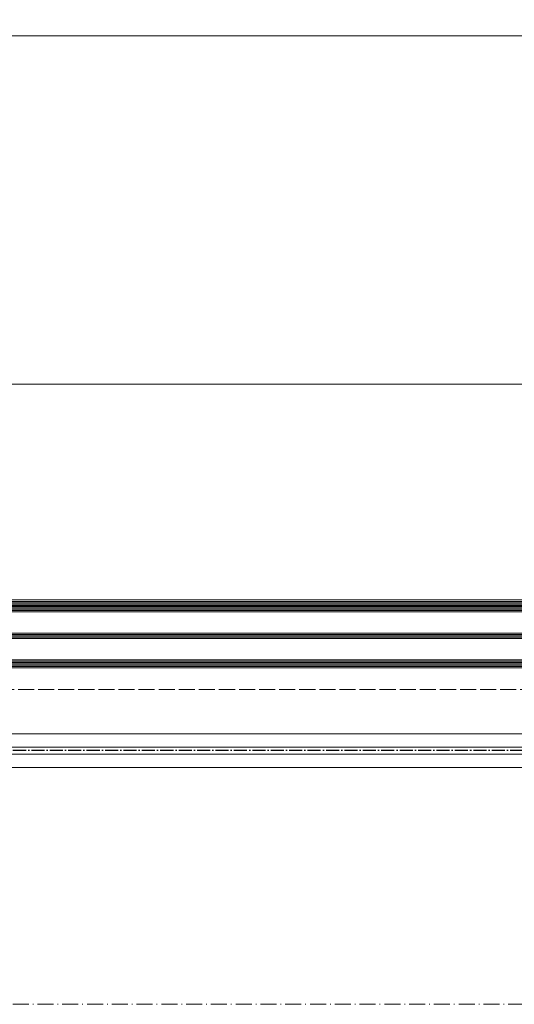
# Model space of a CAD drawing. Header units: inches. Extents: x 44881 to 156022, y 58140 to 83978.
# Tile 132 of 256: x 99868 to 100237, y 72196 to 72931. Entities that reach past the tile are written whole.
import ezdxf

# ---------------------------------------------------------------- set-up
doc = ezdxf.new("R2010")
doc.units = ezdxf.units.IN
for name, pattern in [('ACAD_ISO02W100', [15, 12, -3]), ('ACAD_ISO10W100', [18.5, 12, -3, 0.5, -3]), ('AM_DIN_G_W050', [13.75, 9.75, -1.5, 1, -1.5])]:
    doc.linetypes.add(name, pattern=pattern)
for name, color, linetype, lineweight in [('!_A_01_TENKÁ', 8, 'Continuous', 13), ('!_A_03_ČIARKOVANÁ', 41, 'ACAD_ISO02W100', 13), ('!_A_04_BODKOČIARKOVANÁ', 30, 'ACAD_ISO10W100', 13), ('_MB_kreskowanie_szklo_0.09', 157, 'Continuous', 9), ('_MB_szklo_0.15', 142, 'Continuous', 15), ('AM_7', 4, 'AM_DIN_G_W050', 25)]:
    doc.layers.add(name, color=color, linetype=linetype, lineweight=lineweight)

# ---------------------------------------------------------------- blocks, each defined once
blk = doc.blocks.new('*U364')
at = {"layer": '_MB_kreskowanie_szklo_0.09'}
for points in [[(0, -1), (918, -1)], [(0, -2), (918, -2)], [(0, -3), (918, -3)], [(0, -4), (918, -4)], [(0, -5), (918, -5)], [(0, -23), (918, -23)], [(0, -24), (918, -24)], [(0, -25), (918, -25)], [(0, -43), (918, -43)], [(0, -44), (918, -44)], [(0, -45), (918, -45)], [(0, -47.76), (918, -47.76)], [(0, -48.76), (918, -48.76)], [(0, -49.76), (918, -49.76)]]:
    blk.add_lwpolyline(points, dxfattribs=at)
at = {"layer": '_MB_szklo_0.15'}
for points in [[(918, 0), (0, 0), (0, -6), (918, -6)], [(918, -22), (0, -22), (0, -26), (918, -26)], [(918, -42), (0, -42), (0, -46), (918, -46)], [(918, -46), (0, -46), (0, -46.76), (918, -46.76)], [(918, -46.76), (0, -46.76), (0, -50.76), (918, -50.76)]]:
    blk.add_lwpolyline(points, dxfattribs=at)

msp = doc.modelspace()

# ---------------------------------------------------------------- linework, layer by layer
at = {"layer": '!_A_01_TENKÁ', "color": 14, "true_color": 0xa30000}
for p, q in [((101343.74, 72397.62), (97507.33, 72397.62)), ((97507.33, 72387.62), (101343.74, 72387.62)), ((101343.74, 72382.62), (97507.33, 72382.62)), ((97507.33, 72372.62), (101343.74, 72372.62))]:
    msp.add_line(p, q, dxfattribs=at)
msp.add_lwpolyline([(98461.54, 72658.78), (98461.54, 72918.78), (101461.54, 72918.78), (101461.54, 72658.78)], close=True, dxfattribs=at)
at = {"layer": '!_A_03_ČIARKOVANÁ', "color": 14, "true_color": 0xa30000}
msp.add_lwpolyline([(93326.54, 72430.78), (109629.54, 72430.78)], dxfattribs=at)
at = {"layer": '!_A_04_BODKOČIARKOVANÁ', "color": 14, "true_color": 0xa30000}
msp.add_lwpolyline([(109864.54, 74758.78), (109864.54, 72195.78), (93311.54, 72195.78)], dxfattribs=at)
at = {"layer": 'AM_7', "color": 14, "true_color": 0xa30000}
msp.add_line((101343.74, 72385.12), (97483.63, 72385.12), dxfattribs=at)

# ---------------------------------------------------------------- block references
at = {"color": 14, "true_color": 0xa30000, "xscale": -1, "rotation": 180}
msp.add_blockref('*U364', (99472.54, 72446.82), dxfattribs=at)

doc.saveas('drawing.dxf')
